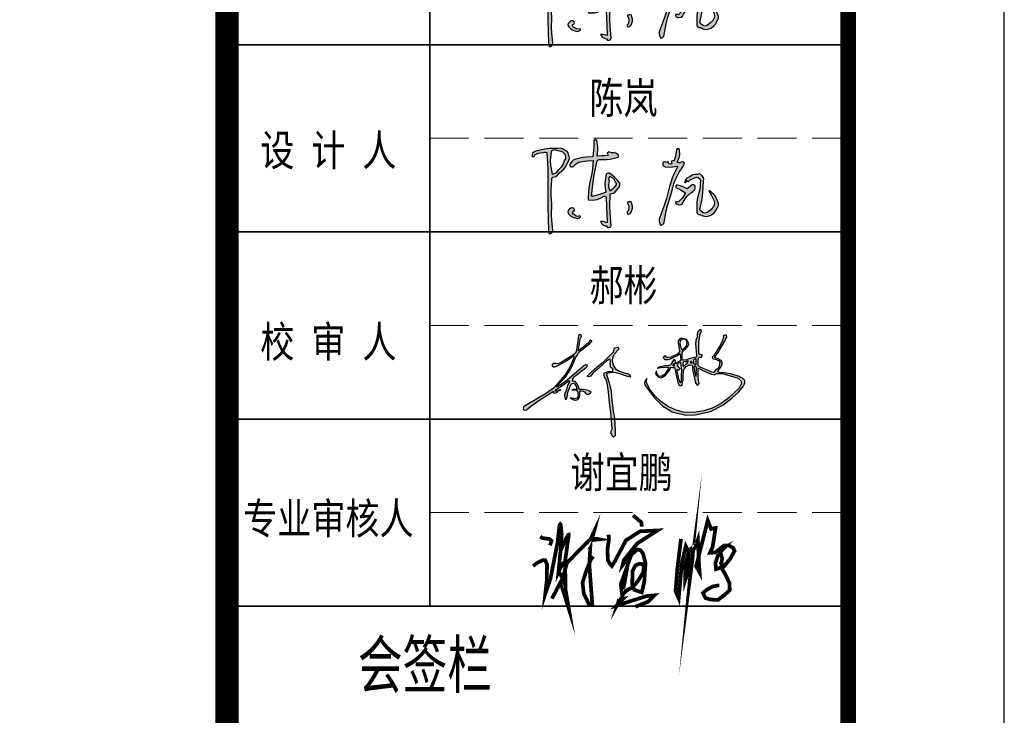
# Model space of a CAD drawing. Extents: x 797781 to 1255204, y 21234 to 1024248.
# Tile 210 of 256: x 1001384 to 1007693, y 178757 to 183218. Entities that reach past the tile are written whole.
import ezdxf
from ezdxf.enums import TextEntityAlignment as Align

# ---------------------------------------------------------------- set-up
doc = ezdxf.new("R2010")
doc.units = 0
doc.header["$LTSCALE"] = 1000
doc.header["$MEASUREMENT"] = 0
doc.linetypes.add('230303生产综合楼-平面图_t8$0$DASH', pattern=[0.35, 0.25, -0.1])
doc.layers.add('230303生产综合楼-平面图_t8$0$PUB_TITLE', color=4, linetype='Continuous')
doc.layers.add('PUB_TEXT', color=7, linetype='Continuous')
doc.layers.add('230303生产综合楼-平面图_t8$0$不打印线', color=5, linetype='230303生产综合楼-平面图_t8$0$DASH', lineweight=0, plot=False)
for name, color, linetype, lineweight in [('230303生产综合楼-平面图_t8$0$图框', 4, 'Continuous', 35), ('A-ANNO-TEXT', 7, 'Continuous', 25), ('图框', 4, 'Continuous', 35)]:
    doc.layers.add(name, color=color, linetype=linetype, lineweight=lineweight)
doc.styles.add('-黑体', font='simhei.ttf', dxfattribs={"width": 0.8})
doc.styles.add('230303生产综合楼-平面图_t8$0$-黑体', font='simhei.ttf', dxfattribs={"width": 0.8})

# ---------------------------------------------------------------- blocks, each defined once
blk = doc.blocks.new('陈岚')
h = blk.add_hatch(color=256)
h.paths.add_polyline_path([(-3.976, 1.115), (-3.926, 1.233), (-3.919, 1.31), (-3.948, 1.435), (-3.991, 1.559), (-4.054, 1.625), (-4.177, 1.671), (-4.289, 1.741), (-4.366, 1.759), (-4.497, 1.747), (-4.936, 1.709), (-5.158, 1.666), (-5.58, 1.539), (-5.645, 1.504), (-5.677, 1.483), (-5.733, 1.435), (-5.745, 1.368), (-5.75, 1.335), (-5.761, 1.268), (-5.692, 1.257), (-5.632, 1.297), (-5.615, 1.365), (-5.457, 1.448), (-5.368, 1.477), (-5.191, 1.504), (-5.132, 1.517), (-5.098, 1.517), (-5.039, 1.504), (-4.944, 0.696), (-4.909, 0.289), (-4.865, -0.524), (-4.806, -1.258), (-4.774, -1.625), (-4.705, -2.358), (-4.696, -2.405), (-4.677, -2.431), (-4.636, -2.455), (-4.56, -2.411), (-4.525, -2.361), (-4.511, -2.274), (-4.592, -1.773), (-4.617, -1.518), (-4.636, -1.01), (-4.7, -0.536), (-4.714, -0.294), (-4.705, 0.185), (-4.718, 0.24), (-4.708, 0.281), (-4.67, 0.324), (-4.522, 0.374), (-4.447, 0.431), (-4.358, 0.56), (-4.165, 0.748), (-4.083, 0.868)])
h.paths.add_polyline_path([(-4.848, 1.127), (-4.837, 1.574), (-4.728, 1.649), (-4.639, 1.664), (-4.511, 1.629), (-4.35, 1.61), (-4.263, 1.571), (-4.143, 1.463), (-4.09, 1.352), (-4.09, 1.267), (-4.143, 1.157), (-4.205, 0.968), (-4.259, 0.874), (-4.393, 0.726), (-4.486, 0.589), (-4.56, 0.528), (-4.712, 0.462), (-4.822, 0.896)], flags=16)
h.paths.add_polyline_path([(-2.535, 1.294), (-2.511, 1.314), (-2.469, 1.324), (-2.114, 1.348), (-1.935, 1.379), (-1.593, 1.477), (-1.541, 1.508), (-1.524, 1.569), (-1.552, 1.622), (-1.671, 1.689), (-1.749, 1.707), (-1.885, 1.699), (-1.966, 1.724), (-2.025, 1.714), (-2.093, 1.664), (-2.081, 1.611), (-2.065, 1.583), (-2.024, 1.546), (-2.246, 1.523), (-2.357, 1.512), (-2.58, 1.49), (-2.557, 1.793), (-2.569, 1.951), (-2.635, 2.248), (-2.684, 2.285), (-2.751, 2.276), (-2.788, 2.227), (-2.769, 1.911), (-2.769, 1.751), (-2.788, 1.435), (-3.119, 1.408), (-3.286, 1.373), (-3.601, 1.268), (-3.728, 1.211), (-3.79, 1.154), (-3.858, 1.032), (-3.885, 0.982), (-3.871, 0.924), (-3.823, 0.893), (-3.741, 0.891), (-3.689, 0.914), (-3.635, 0.976), (-3.571, 1.054), (-3.532, 1.088), (-3.448, 1.143), (-3.175, 1.2), (-3.037, 1.223), (-2.76, 1.254), (-2.766, 0.83), (-2.786, 0.617), (-2.858, 0.199), (-2.884, -0.123), (-2.889, -0.285), (-2.885, -0.607), (-2.879, -0.646), (-2.855, -0.67), (-2.816, -0.677), (-2.557, -0.658), (-2.422, -0.62), (-2.191, -0.503), (-2.139, -0.451), (-2.078, -0.439), (-2.01, -0.468), (-1.956, -0.974), (-1.931, -1.226), (-1.885, -1.732), (-2.008, -1.695), (-2.076, -1.686), (-2.205, -1.691), (-2.138, -1.794), (-2.082, -1.84), (-1.968, -1.885), (-1.916, -1.891), (-1.885, -1.91), (-1.857, -1.955), (-1.777, -1.964), (-1.717, -1.934), (-1.677, -1.864), (-1.764, -1.248), (-1.795, -0.937), (-1.83, -0.315), (-1.664, -0.264), (-1.58, -0.204), (-1.475, -0.065), (-1.402, 0.039), (-1.38, 0.113), (-1.385, 0.24), (-1.554, 0.423), (-1.651, 0.505), (-1.857, 0.643), (-1.932, 0.686), (-1.993, 0.69), (-2.073, 0.657), (-2.11, 0.326), (-2.108, 0.154), (-2.066, -0.177), (-2.041, -0.199), (-2.044, -0.242), (-2.073, -0.26), (-2.292, -0.349), (-2.402, -0.393), (-2.621, -0.482), (-2.66, -0.482), (-2.68, -0.482), (-2.719, -0.482), (-2.692, 0.215), (-2.659, 0.565), (-2.552, 1.254)])
h.paths.add_polyline_path([(-1.941, 0.469), (-1.885, 0.532), (-1.743, 0.469), (-1.674, 0.408), (-1.593, 0.275), (-1.552, 0.205), (-1.548, 0.148), (-1.579, 0.073), (-1.677, -0.035), (-1.735, -0.084), (-1.857, -0.163), (-1.919, 0.023), (-1.932, 0.129), (-1.913, 0.324), (-1.95, 0.399)], flags=16)
h.paths.add_polyline_path([(-3.594, -1.302), (-3.537, -1.275), (-3.514, -1.213), (-3.538, -1.156), (-3.618, -1.115), (-3.694, -1.124), (-3.761, -1.184), (-3.823, -1.259), (-3.83, -1.342), (-3.781, -1.427), (-3.674, -1.52), (-3.606, -1.557), (-3.469, -1.594), (-3.363, -1.615), (-3.29, -1.598), (-3.205, -1.531), (-3.196, -1.51), (-3.21, -1.486), (-3.233, -1.482), (-3.342, -1.511), (-3.418, -1.498), (-3.51, -1.434), (-3.571, -1.418), (-3.606, -1.363)], flags=17)
h.paths.add_polyline_path([(-0.696, -0.847), (-0.753, -0.691), (-0.773, -0.641), (-0.846, -0.625), (-0.885, -0.663), (-0.913, -0.652), (-0.946, -0.674), (-0.947, -0.704), (-0.883, -0.854), (-0.872, -0.947), (-0.899, -1.107), (-0.941, -1.144), (-0.937, -1.214), (-0.892, -1.246), (-0.81, -1.223), (-0.766, -1.185), (-0.732, -1.107), (-0.691, -0.946)])
h.paths.add_polyline_path([(1.706, 1.407), (1.664, 1.458), (1.608, 1.473), (1.546, 1.449), (1.473, 1.41), (1.414, 1.408), (1.338, 1.442), (1.432, 1.67), (1.451, 1.808), (1.421, 2.053), (1.383, 2.097), (1.309, 2.094), (1.275, 2.046), (1.254, 1.828), (1.239, 1.72), (1.199, 1.504), (1.141, 1.498), (1.112, 1.489), (1.06, 1.463), (1.06, 1.422), (1.067, 1.4), (1.088, 1.365), (1.028, 1.325), (0.964, 1.328), (0.907, 1.372), (0.92, 1.398), (0.901, 1.433), (0.872, 1.435), (0.859, 1.4), (0.813, 1.386), (0.782, 1.407), (0.721, 1.417), (0.672, 1.393), (0.643, 1.338), (0.663, 1.255), (0.704, 1.209), (0.782, 1.178), (1.028, 1.18), (1.153, 1.194), (1.393, 1.247), (1.226, 0.851), (1.158, 0.644), (1.053, 0.226), (0.931, -0.374), (0.858, -0.672), (0.685, -1.26), (0.643, -1.41), (0.648, -1.504), (0.706, -1.649), (0.722, -1.669), (0.732, -1.678), (0.754, -1.691), (0.799, -1.65), (0.825, -1.633), (0.879, -1.607), (0.96, -0.968), (1.021, -0.649), (1.178, -0.024), (1.253, 0.381), (1.313, 0.582), (1.47, 0.963), (1.58, 1.131), (1.628, 1.222)])
h.paths.add_polyline_path([(2.216, 0.069), (2.283, 0.157), (2.298, 0.228), (2.301, 0.265), (2.296, 0.337), (2.247, 0.376), (2.205, 0.386), (2.144, 0.372), (2.055, 0.292), (2.01, 0.251), (1.921, 0.171), (1.717, 0.254), (1.61, 0.286), (1.393, 0.33), (1.348, 0.281), (1.362, 0.196), (1.421, 0.164), (1.595, 0.099), (1.679, 0.058), (1.838, -0.038), (1.738, -0.234), (1.675, -0.328), (1.532, -0.496), (1.477, -0.494), (1.449, -0.491), (1.393, -0.482), (1.384, -0.547), (1.426, -0.604), (1.491, -0.614), (1.516, -0.623), (1.528, -0.627), (1.553, -0.635), (1.664, -0.607), (1.725, -0.557), (1.775, -0.454), (1.88, -0.274), (1.944, -0.188), (2.088, -0.038), (2.176, 0.029)])
h.paths.add_polyline_path([(2.602, 0.844), (2.54, 0.912), (2.466, 0.93), (2.38, 0.9), (2.23, 0.897), (2.147, 0.869), (2.026, 0.782), (1.898, 0.701), (1.84, 0.638), (1.769, 0.504), (1.783, 0.474), (1.828, 0.466), (1.852, 0.49), (1.841, 0.524), (1.872, 0.563), (1.907, 0.56), (1.911, 0.538), (1.935, 0.523), (1.956, 0.532), (2.054, 0.636), (2.12, 0.679), (2.255, 0.726), (2.346, 0.761), (2.416, 0.753), (2.498, 0.699), (2.505, 0.668), (2.513, 0.653), (2.533, 0.629), (2.533, 0.457), (2.533, 0.371), (2.533, 0.199), (2.446, -0.233), (2.429, -0.459), (2.449, -0.899), (2.463, -0.973), (2.494, -1.015), (2.56, -1.052), (2.641, -1.054), (2.685, -1.066), (2.755, -1.107), (2.924, -1.123), (3.021, -1.103), (3.172, -1.024), (3.309, -0.916), (3.368, -0.838), (3.436, -0.677), (3.488, -0.548), (3.485, -0.453), (3.422, -0.329), (3.336, -0.129), (3.261, -0.032), (3.088, 0.101), (3.049, 0.128), (3.024, 0.137), (2.977, 0.143), (3.094, -0.046), (3.153, -0.14), (3.269, -0.329), (3.295, -0.464), (3.285, -0.546), (3.227, -0.67), (3.13, -0.78), (3.076, -0.832), (2.963, -0.927), (2.848, -0.963), (2.765, -0.951), (2.665, -0.885), (2.639, -0.858), (2.627, -0.844), (2.602, -0.816), (2.672, -0.252), (2.69, 0.033), (2.692, 0.601), (2.702, 0.705), (2.677, 0.772)])
for p, q in [((-2.751, 2.276), (-2.788, 2.227)), ((-2.788, 2.227), (-2.769, 1.911)), ((-2.684, 2.285), (-2.751, 2.276)), ((-2.635, 2.248), (-2.684, 2.285)), ((-2.569, 1.951), (-2.635, 2.248)), ((-2.557, 1.793), (-2.569, 1.951)), ((1.275, 2.046), (1.254, 1.828)), ((1.309, 2.094), (1.275, 2.046)), ((1.383, 2.097), (1.309, 2.094)), ((1.421, 2.053), (1.383, 2.097)), ((1.451, 1.808), (1.421, 2.053)), ((-5.677, 1.483), (-5.733, 1.435)), ((-5.645, 1.504), (-5.677, 1.483)), ((-5.58, 1.539), (-5.645, 1.504)), ((-5.615, 1.365), (-5.457, 1.448)), ((-5.158, 1.666), (-5.58, 1.539)), ((-5.457, 1.448), (-5.368, 1.477)), ((-5.368, 1.477), (-5.191, 1.504)), ((-5.191, 1.504), (-5.132, 1.517)), ((-4.936, 1.709), (-5.158, 1.666)), ((-5.132, 1.517), (-5.098, 1.517)), ((-5.098, 1.517), (-5.039, 1.504)), ((-5.039, 1.504), (-4.944, 0.696)), ((-4.497, 1.747), (-4.936, 1.709)), ((-4.837, 1.574), (-4.848, 1.127)), ((-4.728, 1.649), (-4.837, 1.574)), ((-4.639, 1.664), (-4.728, 1.649)), ((-4.511, 1.629), (-4.639, 1.664)), ((-4.35, 1.61), (-4.511, 1.629)), ((-4.366, 1.759), (-4.497, 1.747)), ((-4.289, 1.741), (-4.366, 1.759)), ((-4.263, 1.571), (-4.35, 1.61)), ((-4.177, 1.671), (-4.289, 1.741)), ((-4.143, 1.463), (-4.263, 1.571)), ((-4.054, 1.625), (-4.177, 1.671)), ((-4.09, 1.352), (-4.143, 1.463)), ((-3.991, 1.559), (-4.054, 1.625)), ((-3.948, 1.435), (-3.991, 1.559)), ((-2.769, 1.751), (-2.788, 1.435)), ((-2.769, 1.911), (-2.769, 1.751)), ((-2.58, 1.49), (-2.557, 1.793)), ((-2.357, 1.512), (-2.58, 1.49)), ((-2.246, 1.523), (-2.357, 1.512)), ((-2.024, 1.546), (-2.246, 1.523)), ((-2.025, 1.714), (-2.093, 1.664)), ((-2.093, 1.664), (-2.081, 1.611)), ((-2.081, 1.611), (-2.065, 1.583)), ((-2.065, 1.583), (-2.024, 1.546)), ((-1.966, 1.724), (-2.025, 1.714)), ((-1.885, 1.699), (-1.966, 1.724)), ((-1.935, 1.379), (-1.593, 1.477)), ((-1.749, 1.707), (-1.885, 1.699)), ((-1.671, 1.689), (-1.749, 1.707)), ((-1.552, 1.622), (-1.671, 1.689)), ((-1.593, 1.477), (-1.541, 1.508)), ((-1.524, 1.569), (-1.552, 1.622)), ((-1.541, 1.508), (-1.524, 1.569)), ((1.112, 1.489), (1.06, 1.463)), ((1.06, 1.463), (1.06, 1.422)), ((1.141, 1.498), (1.112, 1.489)), ((1.199, 1.504), (1.141, 1.498)), ((1.239, 1.72), (1.199, 1.504)), ((1.254, 1.828), (1.239, 1.72)), ((1.338, 1.442), (1.432, 1.67)), ((1.432, 1.67), (1.451, 1.808)), ((1.546, 1.449), (1.473, 1.41)), ((1.608, 1.473), (1.546, 1.449)), ((1.664, 1.458), (1.608, 1.473)), ((1.706, 1.407), (1.664, 1.458)), ((-5.75, 1.335), (-5.761, 1.268)), ((-5.761, 1.268), (-5.692, 1.257)), ((-5.745, 1.368), (-5.75, 1.335)), ((-5.733, 1.435), (-5.745, 1.368)), ((-5.692, 1.257), (-5.632, 1.297)), ((-5.632, 1.297), (-5.615, 1.365)), ((-4.848, 1.127), (-4.822, 0.896)), ((-4.259, 0.874), (-4.205, 0.968)), ((-4.205, 0.968), (-4.143, 1.157)), ((-4.143, 1.157), (-4.09, 1.267)), ((-4.09, 1.267), (-4.09, 1.352)), ((-4.083, 0.868), (-3.976, 1.115)), ((-3.976, 1.115), (-3.926, 1.233)), ((-3.919, 1.31), (-3.948, 1.435)), ((-3.926, 1.233), (-3.919, 1.31)), ((-3.858, 1.032), (-3.885, 0.982)), ((-3.885, 0.982), (-3.871, 0.924)), ((-3.79, 1.154), (-3.858, 1.032)), ((-3.728, 1.211), (-3.79, 1.154)), ((-3.601, 1.268), (-3.728, 1.211)), ((-3.689, 0.914), (-3.635, 0.976)), ((-3.635, 0.976), (-3.571, 1.054)), ((-3.286, 1.373), (-3.601, 1.268)), ((-3.571, 1.054), (-3.532, 1.088)), ((-3.532, 1.088), (-3.448, 1.143)), ((-3.448, 1.143), (-3.175, 1.2)), ((-3.119, 1.408), (-3.286, 1.373)), ((-3.175, 1.2), (-3.037, 1.223)), ((-2.788, 1.435), (-3.119, 1.408)), ((-3.037, 1.223), (-2.76, 1.254)), ((-2.76, 1.254), (-2.766, 0.83)), ((-2.659, 0.565), (-2.552, 1.254)), ((-2.552, 1.254), (-2.535, 1.294)), ((-2.535, 1.294), (-2.511, 1.314)), ((-2.511, 1.314), (-2.469, 1.324)), ((-2.469, 1.324), (-2.114, 1.348)), ((-2.114, 1.348), (-1.935, 1.379)), ((0.672, 1.393), (0.643, 1.338)), ((0.643, 1.338), (0.663, 1.255)), ((0.663, 1.255), (0.704, 1.209)), ((0.721, 1.417), (0.672, 1.393)), ((0.704, 1.209), (0.782, 1.178)), ((0.782, 1.407), (0.721, 1.417)), ((0.813, 1.386), (0.782, 1.407)), ((0.782, 1.178), (1.028, 1.18)), ((0.859, 1.4), (0.813, 1.386)), ((0.872, 1.435), (0.859, 1.4)), ((0.901, 1.433), (0.872, 1.435)), ((0.92, 1.398), (0.901, 1.433)), ((0.907, 1.372), (0.92, 1.398)), ((0.964, 1.328), (0.907, 1.372)), ((1.028, 1.325), (0.964, 1.328)), ((1.088, 1.365), (1.028, 1.325)), ((1.028, 1.18), (1.153, 1.194)), ((1.06, 1.422), (1.067, 1.4)), ((1.067, 1.4), (1.088, 1.365)), ((1.153, 1.194), (1.393, 1.247)), ((1.393, 1.247), (1.226, 0.851)), ((1.313, 0.582), (1.47, 0.963)), ((1.414, 1.408), (1.338, 1.442)), ((1.473, 1.41), (1.414, 1.408)), ((1.47, 0.963), (1.58, 1.131)), ((1.58, 1.131), (1.628, 1.222)), ((1.628, 1.222), (1.706, 1.407)), ((-4.944, 0.696), (-4.909, 0.289)), ((-4.822, 0.896), (-4.712, 0.462)), ((-4.712, 0.462), (-4.56, 0.528)), ((-4.56, 0.528), (-4.486, 0.589)), ((-4.486, 0.589), (-4.393, 0.726)), ((-4.447, 0.431), (-4.358, 0.56)), ((-4.393, 0.726), (-4.259, 0.874)), ((-4.358, 0.56), (-4.165, 0.748)), ((-4.165, 0.748), (-4.083, 0.868)), ((-3.871, 0.924), (-3.823, 0.893)), ((-3.823, 0.893), (-3.741, 0.891)), ((-3.741, 0.891), (-3.689, 0.914)), ((-2.786, 0.617), (-2.858, 0.199)), ((-2.766, 0.83), (-2.786, 0.617)), ((-2.692, 0.215), (-2.659, 0.565)), ((-2.073, 0.657), (-2.11, 0.326)), ((-1.993, 0.69), (-2.073, 0.657)), ((-1.932, 0.686), (-1.993, 0.69)), ((-1.885, 0.532), (-1.941, 0.469)), ((-1.857, 0.643), (-1.932, 0.686)), ((-1.743, 0.469), (-1.885, 0.532)), ((-1.651, 0.505), (-1.857, 0.643)), ((-1.554, 0.423), (-1.651, 0.505)), ((1.158, 0.644), (1.053, 0.226)), ((1.226, 0.851), (1.158, 0.644)), ((1.253, 0.381), (1.313, 0.582)), ((1.84, 0.638), (1.769, 0.504)), ((1.769, 0.504), (1.783, 0.474)), ((1.828, 0.466), (1.852, 0.49)), ((1.898, 0.701), (1.84, 0.638)), ((1.841, 0.524), (1.872, 0.563)), ((1.852, 0.49), (1.841, 0.524)), ((1.872, 0.563), (1.907, 0.56)), ((2.026, 0.782), (1.898, 0.701)), ((1.907, 0.56), (1.911, 0.538)), ((1.911, 0.538), (1.935, 0.523)), ((1.935, 0.523), (1.956, 0.532)), ((1.956, 0.532), (2.054, 0.636)), ((2.147, 0.869), (2.026, 0.782)), ((2.054, 0.636), (2.12, 0.679)), ((2.12, 0.679), (2.255, 0.726)), ((2.23, 0.897), (2.147, 0.869)), ((2.38, 0.9), (2.23, 0.897)), ((2.255, 0.726), (2.346, 0.761)), ((2.346, 0.761), (2.416, 0.753)), ((2.466, 0.93), (2.38, 0.9)), ((2.416, 0.753), (2.498, 0.699)), ((2.54, 0.912), (2.466, 0.93)), ((2.498, 0.699), (2.505, 0.668)), ((2.505, 0.668), (2.513, 0.653)), ((2.513, 0.653), (2.533, 0.629)), ((2.533, 0.629), (2.533, 0.457)), ((2.602, 0.844), (2.54, 0.912)), ((2.677, 0.772), (2.602, 0.844)), ((2.702, 0.705), (2.677, 0.772)), ((2.69, 0.033), (2.692, 0.601)), ((2.692, 0.601), (2.702, 0.705)), ((-4.909, 0.289), (-4.865, -0.524)), ((-4.718, 0.24), (-4.708, 0.281)), ((-4.705, 0.185), (-4.718, 0.24)), ((-4.714, -0.294), (-4.705, 0.185)), ((-4.708, 0.281), (-4.67, 0.324)), ((-4.67, 0.324), (-4.522, 0.374)), ((-4.522, 0.374), (-4.447, 0.431)), ((-2.858, 0.199), (-2.884, -0.123)), ((-2.719, -0.482), (-2.692, 0.215)), ((-2.11, 0.326), (-2.108, 0.154)), ((-2.108, 0.154), (-2.066, -0.177)), ((-1.941, 0.469), (-1.95, 0.399)), ((-1.95, 0.399), (-1.913, 0.324)), ((-1.913, 0.324), (-1.932, 0.129)), ((-1.932, 0.129), (-1.919, 0.023)), ((-1.919, 0.023), (-1.857, -0.163)), ((-1.674, 0.408), (-1.743, 0.469)), ((-1.677, -0.035), (-1.579, 0.073)), ((-1.593, 0.275), (-1.674, 0.408)), ((-1.552, 0.205), (-1.593, 0.275)), ((-1.579, 0.073), (-1.548, 0.148)), ((-1.385, 0.24), (-1.554, 0.423)), ((-1.548, 0.148), (-1.552, 0.205)), ((-1.475, -0.065), (-1.402, 0.039)), ((-1.402, 0.039), (-1.38, 0.113)), ((-1.38, 0.113), (-1.385, 0.24)), ((1.053, 0.226), (0.931, -0.374)), ((1.178, -0.024), (1.253, 0.381)), ((1.393, 0.33), (1.348, 0.281)), ((1.348, 0.281), (1.362, 0.196)), ((1.362, 0.196), (1.421, 0.164)), ((1.61, 0.286), (1.393, 0.33)), ((1.421, 0.164), (1.595, 0.099)), ((1.595, 0.099), (1.679, 0.058)), ((1.717, 0.254), (1.61, 0.286)), ((1.679, 0.058), (1.838, -0.038)), ((1.921, 0.171), (1.717, 0.254)), ((1.783, 0.474), (1.828, 0.466)), ((2.01, 0.251), (1.921, 0.171)), ((2.055, 0.292), (2.01, 0.251)), ((2.144, 0.372), (2.055, 0.292)), ((2.088, -0.038), (2.176, 0.029)), ((2.205, 0.386), (2.144, 0.372)), ((2.176, 0.029), (2.216, 0.069)), ((2.247, 0.376), (2.205, 0.386)), ((2.216, 0.069), (2.283, 0.157)), ((2.296, 0.337), (2.247, 0.376)), ((2.283, 0.157), (2.298, 0.228)), ((2.301, 0.265), (2.296, 0.337)), ((2.298, 0.228), (2.301, 0.265)), ((2.533, 0.199), (2.446, -0.233)), ((2.533, 0.457), (2.533, 0.371)), ((2.533, 0.371), (2.533, 0.199)), ((2.672, -0.252), (2.69, 0.033)), ((3.024, 0.137), (2.977, 0.143)), ((2.977, 0.143), (3.094, -0.046)), ((3.049, 0.128), (3.024, 0.137)), ((3.088, 0.101), (3.049, 0.128)), ((3.261, -0.032), (3.088, 0.101)), ((-4.7, -0.536), (-4.714, -0.294)), ((-2.884, -0.123), (-2.889, -0.285)), ((-2.889, -0.285), (-2.885, -0.607)), ((-2.402, -0.393), (-2.621, -0.482)), ((-2.292, -0.349), (-2.402, -0.393)), ((-2.073, -0.26), (-2.292, -0.349)), ((-2.191, -0.503), (-2.139, -0.451)), ((-2.139, -0.451), (-2.078, -0.439)), ((-2.078, -0.439), (-2.01, -0.468)), ((-2.044, -0.242), (-2.073, -0.26)), ((-2.066, -0.177), (-2.041, -0.199)), ((-2.041, -0.199), (-2.044, -0.242)), ((-2.01, -0.468), (-1.956, -0.974)), ((-1.857, -0.163), (-1.735, -0.084)), ((-1.83, -0.315), (-1.664, -0.264)), ((-1.795, -0.937), (-1.83, -0.315)), ((-1.735, -0.084), (-1.677, -0.035)), ((-1.664, -0.264), (-1.58, -0.204)), ((-1.58, -0.204), (-1.475, -0.065)), ((0.931, -0.374), (0.858, -0.672)), ((1.021, -0.649), (1.178, -0.024)), ((1.675, -0.328), (1.532, -0.496)), ((1.738, -0.234), (1.675, -0.328)), ((1.725, -0.557), (1.775, -0.454)), ((1.838, -0.038), (1.738, -0.234)), ((1.775, -0.454), (1.88, -0.274)), ((1.88, -0.274), (1.944, -0.188)), ((1.944, -0.188), (2.088, -0.038)), ((2.446, -0.233), (2.429, -0.459)), ((2.429, -0.459), (2.449, -0.899)), ((2.602, -0.816), (2.672, -0.252)), ((3.094, -0.046), (3.153, -0.14)), ((3.153, -0.14), (3.269, -0.329)), ((3.336, -0.129), (3.261, -0.032)), ((3.269, -0.329), (3.295, -0.464)), ((3.295, -0.464), (3.285, -0.546)), ((3.422, -0.329), (3.336, -0.129)), ((3.485, -0.453), (3.422, -0.329)), ((3.488, -0.548), (3.485, -0.453)), ((-4.865, -0.524), (-4.806, -1.258)), ((-4.636, -1.01), (-4.7, -0.536)), ((-2.885, -0.607), (-2.879, -0.646)), ((-2.879, -0.646), (-2.855, -0.67)), ((-2.855, -0.67), (-2.816, -0.677)), ((-2.816, -0.677), (-2.557, -0.658)), ((-2.68, -0.482), (-2.719, -0.482)), ((-2.66, -0.482), (-2.68, -0.482)), ((-2.621, -0.482), (-2.66, -0.482)), ((-2.557, -0.658), (-2.422, -0.62)), ((-2.422, -0.62), (-2.191, -0.503)), ((-1.764, -1.248), (-1.795, -0.937)), ((-0.946, -0.674), (-0.947, -0.704)), ((-0.947, -0.704), (-0.883, -0.854)), ((-0.913, -0.652), (-0.946, -0.674)), ((-0.885, -0.663), (-0.913, -0.652)), ((-0.872, -0.947), (-0.899, -1.107)), ((-0.846, -0.625), (-0.885, -0.663)), ((-0.883, -0.854), (-0.872, -0.947)), ((-0.773, -0.641), (-0.846, -0.625)), ((-0.753, -0.691), (-0.773, -0.641)), ((-0.696, -0.847), (-0.753, -0.691)), ((-0.732, -1.107), (-0.691, -0.946)), ((-0.691, -0.946), (-0.696, -0.847)), ((0.858, -0.672), (0.685, -1.26)), ((0.96, -0.968), (1.021, -0.649)), ((1.393, -0.482), (1.384, -0.547)), ((1.384, -0.547), (1.426, -0.604)), ((1.449, -0.491), (1.393, -0.482)), ((1.426, -0.604), (1.491, -0.614)), ((1.477, -0.494), (1.449, -0.491)), ((1.532, -0.496), (1.477, -0.494)), ((1.491, -0.614), (1.516, -0.623)), ((1.516, -0.623), (1.528, -0.627)), ((1.528, -0.627), (1.553, -0.635)), ((1.553, -0.635), (1.664, -0.607)), ((1.664, -0.607), (1.725, -0.557)), ((2.449, -0.899), (2.463, -0.973)), ((2.627, -0.844), (2.602, -0.816)), ((2.639, -0.858), (2.627, -0.844)), ((2.665, -0.885), (2.639, -0.858)), ((2.765, -0.951), (2.665, -0.885)), ((2.848, -0.963), (2.765, -0.951)), ((2.963, -0.927), (2.848, -0.963)), ((3.076, -0.832), (2.963, -0.927)), ((3.13, -0.78), (3.076, -0.832)), ((3.227, -0.67), (3.13, -0.78)), ((3.172, -1.024), (3.309, -0.916)), ((3.285, -0.546), (3.227, -0.67)), ((3.309, -0.916), (3.368, -0.838)), ((3.368, -0.838), (3.436, -0.677)), ((3.436, -0.677), (3.488, -0.548)), ((-4.806, -1.258), (-4.774, -1.625)), ((-4.617, -1.518), (-4.636, -1.01)), ((-3.823, -1.259), (-3.83, -1.342)), ((-3.83, -1.342), (-3.781, -1.427)), ((-3.761, -1.184), (-3.823, -1.259)), ((-3.781, -1.427), (-3.674, -1.52)), ((-3.694, -1.124), (-3.761, -1.184)), ((-3.618, -1.115), (-3.694, -1.124)), ((-3.538, -1.156), (-3.618, -1.115)), ((-3.606, -1.363), (-3.594, -1.302)), ((-3.571, -1.418), (-3.606, -1.363)), ((-3.594, -1.302), (-3.537, -1.275)), ((-3.51, -1.434), (-3.571, -1.418)), ((-3.514, -1.213), (-3.538, -1.156)), ((-3.537, -1.275), (-3.514, -1.213)), ((-3.418, -1.498), (-3.51, -1.434)), ((-1.956, -0.974), (-1.931, -1.226)), ((-1.931, -1.226), (-1.885, -1.732)), ((-1.677, -1.864), (-1.764, -1.248)), ((-0.899, -1.107), (-0.941, -1.144)), ((-0.941, -1.144), (-0.937, -1.214)), ((-0.937, -1.214), (-0.892, -1.246)), ((-0.892, -1.246), (-0.81, -1.223)), ((-0.81, -1.223), (-0.766, -1.185)), ((-0.766, -1.185), (-0.732, -1.107)), ((0.685, -1.26), (0.643, -1.41)), ((0.643, -1.41), (0.648, -1.504)), ((0.879, -1.607), (0.96, -0.968)), ((2.463, -0.973), (2.494, -1.015)), ((2.494, -1.015), (2.56, -1.052)), ((2.56, -1.052), (2.641, -1.054)), ((2.641, -1.054), (2.685, -1.066)), ((2.685, -1.066), (2.755, -1.107)), ((2.755, -1.107), (2.924, -1.123)), ((2.924, -1.123), (3.021, -1.103)), ((3.021, -1.103), (3.172, -1.024)), ((-4.774, -1.625), (-4.705, -2.358)), ((-4.592, -1.773), (-4.617, -1.518)), ((-4.511, -2.274), (-4.592, -1.773)), ((-3.674, -1.52), (-3.606, -1.557)), ((-3.606, -1.557), (-3.469, -1.594)), ((-3.469, -1.594), (-3.363, -1.615)), ((-3.342, -1.511), (-3.418, -1.498)), ((-3.363, -1.615), (-3.29, -1.598)), ((-3.233, -1.482), (-3.342, -1.511)), ((-3.29, -1.598), (-3.205, -1.531)), ((-3.21, -1.486), (-3.233, -1.482)), ((-3.196, -1.51), (-3.21, -1.486)), ((-3.205, -1.531), (-3.196, -1.51)), ((-2.076, -1.686), (-2.205, -1.691)), ((-2.205, -1.691), (-2.138, -1.794)), ((-2.138, -1.794), (-2.082, -1.84)), ((-2.082, -1.84), (-1.968, -1.885)), ((-2.008, -1.695), (-2.076, -1.686)), ((-1.885, -1.732), (-2.008, -1.695)), ((-1.968, -1.885), (-1.916, -1.891)), ((-1.916, -1.891), (-1.885, -1.91)), ((-1.885, -1.91), (-1.857, -1.955)), ((-1.717, -1.934), (-1.677, -1.864)), ((0.648, -1.504), (0.706, -1.649)), ((0.706, -1.649), (0.722, -1.669)), ((0.722, -1.669), (0.732, -1.678)), ((0.732, -1.678), (0.754, -1.691)), ((0.754, -1.691), (0.799, -1.65)), ((0.799, -1.65), (0.825, -1.633)), ((0.825, -1.633), (0.879, -1.607)), ((-4.705, -2.358), (-4.696, -2.405)), ((-4.56, -2.411), (-4.525, -2.361)), ((-4.525, -2.361), (-4.511, -2.274)), ((-1.857, -1.955), (-1.777, -1.964)), ((-1.777, -1.964), (-1.717, -1.934)), ((-4.696, -2.405), (-4.677, -2.431)), ((-4.677, -2.431), (-4.636, -2.455)), ((-4.636, -2.455), (-4.56, -2.411))]:
    blk.add_line(p, q)
blk = doc.blocks.new('谢宜鹏')
at = {"const_width": 80}
for points in [[(14907296, 155511), (14907219, 154878), (14907180, 154399), (14907247, 154241), (14907315, 154993), (14907399, 155356), (14907456, 155244), (14907440, 154794), (14907386, 154627), (14907386, 154942), (14907473, 155276), (14907563, 155337), (14907537, 155048), (14907498, 154752), (14907547, 155270), (14907601, 155331), (14907656, 155491), (14907682, 154964), (14907694, 154794), (14907620, 154926), (14907868, 155906), (14907939, 155723), (14908010, 155742), (14908035, 155745), (14907971, 155337), (14907913, 155215), (14908029, 155221), (14908215, 155369), (14908318, 155372), (14908412, 155318), (14908440, 155254), (14908350, 155090), (14908209, 154916), (14908045, 154865), (14908032, 154990), (14908106, 155221), (14908161, 155289), (14908225, 155324), (14908135, 155225), (14908177, 155096), (14908164, 155025), (14908151, 154990), (14908193, 154951), (14908145, 154910), (14908238, 154762), (14908331, 154569), (14908338, 154415), (14908225, 154312), (14908083, 154206), (14907926, 154216), (14907817, 154248), (14907765, 154354), (14907849, 154425), (14907974, 154495), (14908080, 154514), (14908116, 154514)], [(14905365, 155474), (14905424, 155609), (14905438, 155664), (14905360, 155498)], [(14904137, 154933), (14904238, 155006), (14904348, 155059), (14904396, 155055), (14904435, 154964), (14904430, 154629), (14904399, 154342), (14904509, 154665), (14904659, 155431), (14904701, 155805), (14904717, 155826), (14904727, 155815), (14904748, 155607), (14904721, 155237), (14904679, 154802), (14904763, 154977), (14904819, 155022), (14904900, 155609), (14904888, 155641)], [(14906275, 156016), (14906450, 155862), (14906459, 155774)], [(14904897, 155604), (14904838, 155516), (14904717, 155242)], [(14905749, 155603), (14905758, 155508), (14905724, 155270), (14905737, 155053), (14905787, 154966), (14905820, 154932), (14905883, 155032), (14906121, 155483), (14906425, 155674), (14906792, 155691), (14906359, 155412), (14906075, 155057), (14906050, 154953), (14906175, 155116), (14906363, 155287), (14906429, 155270), (14906484, 155203), (14906538, 154995), (14906513, 154603), (14906459, 154369), (14906296, 154423), (14906254, 154544), (14906263, 154828), (14906321, 154945), (14906404, 154978), (14906455, 154978), (14906505, 154941), (14906488, 154795), (14906375, 154607), (14906258, 154474), (14906162, 154428), (14906071, 154348), (14905945, 154123), (14905976, 154222)], [(14904289, 155560), (14904341, 155528), (14904482, 155509), (14904530, 155470), (14904497, 155372)], [(14904539, 154235), (14904768, 154671), (14904862, 155002), (14905359, 155506), (14905485, 155516), (14905548, 155503), (14905367, 155482), (14905338, 154965), (14905401, 154119), (14905325, 154124), (14905220, 154340), (14905193, 154579), (14905272, 154826), (14905372, 155075), (14905422, 155136)], [(14904820, 155024), (14904831, 154424), (14904899, 154020), (14904759, 154466), (14904763, 154680), (14904682, 154810)], [(14906187, 155122), (14906138, 154843), (14906041, 154298), (14906009, 154537), (14906231, 155161)], [(14907398, 154892), (14907392, 154869), (14907391, 154848), (14907396, 154828), (14907409, 154829), (14907415, 154846), (14907414, 154875), (14907409, 154894), (14907398, 154892)], [(14905974, 154219), (14906060, 154233), (14905919, 154087), (14906561, 154289), (14906729, 154305), (14906592, 154169), (14906324, 154062)]]:
    blk.add_lwpolyline(points, dxfattribs=at)
blk = doc.blocks.new('A$C64787331')
h = blk.add_hatch(color=256)
h.paths.add_polyline_path([(93811, 17582), (94014, 16088), (93932, 14255), (93979, 12419), (94140, 11339), (95021, 10737), (96130, 9786), (95965, 8008), (94434, 7677), (92116, 7471), (90006, 6892), (88847, 6520), (88711, 4702), (89182, 2774), (90170, 1505), (91205, -1928), (92101, -7479), (92594, -12295), (93334, -18446), (94233, -26761), (95270, -36552), (95566, -40586), (94778, -42209), (94778, -44127), (95615, -46242), (96551, -47128), (97849, -46178), (97849, -41666), (97347, -31438), (96343, -25121), (95139, -16497), (94624, -8814), (92993, -1893), (91173, 3358), (90793, 5224), (91337, 5993), (94869, 6807), (98266, 6626), (102659, 5314), (106553, 3957), (110312, 2916), (110856, 3686), (110357, 4771), (108772, 5586), (105874, 6536), (101572, 7893), (98356, 9839), (96364, 12825), (95458, 16444), (95775, 19340), (97461, 22325), (100969, 26383), (100507, 27859), (97553, 27306), (96538, 24170), (93030, 20296), (87860, 15501), (82909, 11486), (77946, 6932), (75003, 3934), (74872, 3373), (75792, 3069), (76997, 3495), (78254, 4852), (79636, 6437), (81734, 8328), (84088, 10220), (88131, 13952), (90690, 16202), (92839, 17684)])
h.paths.add_polyline_path([(139353, 20366), (138145, 19509), (138262, 18614), (139548, 17757), (142120, 17757), (144185, 18263), (146991, 19548), (149875, 21105), (151940, 22546), (152291, 22001), (152807, 17340), (151993, 16277), (149782, 15173), (148677, 14007), (148247, 15111), (148370, 16461), (147387, 17504), (146405, 16706), (144624, 13884), (144256, 12780), (142352, 12596), (139333, 12285), (137133, 11924), (135205, 11502), (133871, 10859), (133609, 10509), (135687, 10870), (139061, 11171), (142854, 11171), (142594, 10073), (141535, 8675), (140023, 6333), (138283, 4671), (136152, 3270), (134426, 3726), (133216, 5086), (132800, 6257), (132456, 8029), (132195, 7693), (131779, 6446), (132270, 4746), (132800, 4179), (134237, 2744), (136241, 2291), (138094, 3197), (140212, 4897), (142329, 7202), (144220, 9960), (144561, 11206), (145764, 10989), (147425, 10894), (148185, 8713), (148612, 5583), (149100, 3340), (149875, -172), (150650, -2256), (151113, -3486), (151903, -4157), (152692, -4274), (153598, -3924), (154007, -3048), (154608, 274), (154818, 3467), (154975, 7497), (155085, 9011), (155719, 9893), (157112, 11749), (159847, 13196), (162222, 12781), (162583, 10924), (162738, 7728), (163604, 4151), (164587, 742), (165165, -1857), (166264, -3475), (167073, -3706), (168056, -2493), (167883, -1280), (167362, 1667), (167247, 5364), (167173, 9560), (167533, 10339), (168554, 9829), (171662, 8294), (174661, 6708), (178321, 5245), (180598, 4920), (182713, 5814), (187608, 5836), (194066, 3928), (200587, 1986), (202989, -186), (203561, -2357), (201273, -6700), (192922, -14356), (187203, -18470), (179882, -22698), (172104, -25327), (163982, -26584), (155060, -26355), (148196, -24527), (141676, -21441), (135957, -17099), (131152, -12642), (127263, -7614), (124632, -2928), (123831, -726), (124234, 1488), (124112, 1461), (123046, -53), (122485, -1959), (122886, -3399), (125220, -7075), (130851, -14449), (137887, -21334), (145641, -26068), (156948, -28778), (164894, -28677), (177465, -25864), (187724, -20438), (195311, -14720), (201230, -9437), (204781, -5022), (206123, -2183), (206202, 103), (204263, 1954), (200856, 3617), (193910, 5782), (188983, 6544), (184940, 6855), (183715, 7229), (183885, 8113), (185179, 9916), (186348, 11707), (187210, 13859), (187162, 15485), (186348, 16872), (184050, 18259), (181227, 19099), (181512, 20125), (183829, 23592), (185452, 26114), (187868, 30150), (189506, 32948), (190452, 35155), (191056, 36408), (190963, 37986), (189430, 38032), (188222, 37522), (188501, 35990), (187618, 33437), (185620, 29260), (182275, 23922), (180092, 20395), (178930, 19745), (179302, 18724), (179673, 18074), (181532, 18028), (184513, 16923), (185387, 15408), (184804, 12087), (183871, 10223), (181830, 8824), (180547, 7426), (180488, 6610), (178097, 7426), (173257, 9174), (168358, 11621), (167191, 12728), (167133, 14301), (167383, 18299), (168474, 19545), (169932, 19662), (170632, 20710), (170632, 21410), (169740, 21544), (167874, 21824), (167812, 23378), (167738, 28349), (167738, 32482), (168427, 35122), (168772, 38221), (170036, 41263), (169634, 42526), (168370, 42354), (166991, 40861), (166416, 38853), (166301, 36270), (165325, 33687), (165037, 30645), (165325, 27775), (165609, 24448), (165835, 21250), (165790, 19944), (164084, 19272), (160632, 18367), (157463, 17349), (154143, 16864), (154010, 18650), (153782, 21767), (153782, 23390), (155129, 25014), (156992, 26756), (158750, 28409), (159377, 30711), (158658, 32684), (157580, 34268), (155678, 35028), (153966, 35281), (152317, 35091), (150678, 33125), (150478, 31227), (151049, 28376), (151623, 25276), (151589, 24228), (150118, 22390), (147546, 21027), (144404, 19691), (141032, 19074), (139690, 20477), (139550, 20437)])
h.paths.add_polyline_path([(147420, 14154), (147834, 12232), (146106, 12486), (145995, 13597)], flags=16)
h.paths.add_polyline_path([(151438, 14917), (152780, 14917), (152994, 13455), (153386, 10497), (153529, 8393), (153386, 4651), (153458, 1514), (153153, -1301), (152072, -1570), (151621, -409), (151121, 863), (150621, 2452), (150257, 4042), (149620, 6722), (149158, 8567), (149529, 9584), (150120, 9085), (150893, 8539), (151348, 8948), (151939, 9993), (151348, 10811), (149589, 12106), (150243, 13849)], flags=16)
h.paths.add_polyline_path([(155931, 15545), (156939, 15769), (158795, 16696), (158871, 15601), (158171, 14538), (157079, 13782), (155987, 12747), (154707, 11394), (154503, 13027), (154342, 15074), (154951, 15377)], flags=16)
h.paths.add_polyline_path([(153064, 26685), (152656, 27838), (152271, 29327), (151938, 32086), (152632, 33435), (154433, 34727), (156472, 34736), (157441, 33387), (158090, 31441), (157922, 29688), (156936, 28270), (154844, 26589), (153564, 25655)], flags=16)
h.paths.add_polyline_path([(161943, 16280), (161943, 15539), (162163, 15257), (162194, 14630), (161661, 14787), (160402, 15005)], flags=16)
h.paths.add_polyline_path([(165633, 18564), (165730, 17202), (165589, 15411), (165447, 13237), (163479, 14145), (163375, 15656), (163208, 17387)], flags=16)
h.paths.add_polyline_path([(163623, 11127), (164243, 12203), (165387, 11821), (165740, 10709), (165765, 8913), (165854, 6180), (165633, 4153), (165633, 3536), (165324, 3624), (164839, 4858), (164398, 6577), (164089, 8561), (163927, 9639)], flags=16)
h.paths.add_polyline_path([(69467, 10248), (64127, 5532), (57832, 482), (53016, -3138), (49631, -5139), (48725, -5330), (49774, -4091), (53302, -375), (56259, 2626), (59505, 7636), (62063, 12117), (63614, 15384), (65161, 19546), (66451, 21276), (67078, 22934), (69122, 24889), (73055, 27801), (76433, 30667), (78469, 32563), (78376, 33353), (77534, 33782), (76914, 33846), (76723, 33265), (75435, 31300), (70241, 26995), (67726, 25066), (67277, 24707), (67412, 26322), (68067, 29705), (68419, 33173), (68922, 35435), (69928, 37244), (69635, 38130), (68241, 38348), (67457, 37913), (67013, 35084), (66247, 29291), (65481, 24373), (64862, 23052), (63138, 21636), (59690, 19416), (55322, 16660), (52832, 15091), (50112, 14134), (48541, 14211), (46489, 14319), (46206, 14324), (45469, 13398), (45545, 12350), (46620, 11608), (47747, 11532), (49180, 12043), (51254, 13117), (56288, 15856), (60124, 18533), (62406, 20042), (63595, 20812), (63627, 20299), (63080, 18180), (60187, 11242), (55993, 4506), (49333, -3298), (46454, -6255), (40594, -10465), (33219, -14871), (24399, -20143), (21579, -21949), (21073, -23755), (22013, -24549), (24037, -24477), (27435, -21515), (34304, -16676), (44353, -10248), (46378, -8948), (46378, -10103), (47333, -10419), (48468, -10100), (49567, -9533), (50596, -8612), (52759, -7761), (52121, -7584), (50277, -8222), (47953, -9174), (47900, -8435), (48716, -7372), (50844, -6025), (57737, -1162), (59643, 198), (59643, -1524), (58191, -4063), (57465, -7509), (56285, -10138), (55832, -12133), (56013, -14127), (56338, -15566), (56828, -15744), (57852, -13698), (58164, -11430), (58876, -8939), (59544, -6893), (60345, -4669), (61369, -2712), (63462, -2090), (64308, -2935), (65554, -4758), (66150, -7338), (65065, -7293), (62883, -7338), (61725, -7827), (63284, -7827), (66190, -8080), (66801, -9606), (66845, -11341), (67023, -12408), (66756, -13876), (65866, -14721), (63951, -15122), (62482, -14766), (60517, -14687), (61503, -15344), (63195, -15967), (65065, -16456), (66756, -15744), (68315, -14054), (68582, -11964), (68493, -10140), (68359, -8670), (69845, -8640), (72217, -8868), (73199, -10615), (74149, -11285), (75232, -11399), (76383, -10988), (77507, -10276), (77919, -9674), (77178, -9181), (75506, -8304), (72819, -7702), (70763, -7537), (68134, -7438), (67678, -5968), (67093, -4249), (66267, -2736), (64994, -1120), (63376, -535), (62309, -398), (62762, 1118), (63626, 3060), (65224, 4398), (69538, 7868), (72539, 10183), (74283, 11486), (74903, 13011), (73425, 13201), (72710, 12630), (71518, 12439)])
for points in [[(139353, 20366), (138145, 19509), (138262, 18614), (139548, 17757), (142120, 17757), (144185, 18263), (146991, 19548), (149875, 21105), (151940, 22546), (152291, 22001), (152807, 17340), (151993, 16277), (149782, 15173), (148677, 14007), (148247, 15111), (148370, 16461), (147387, 17504), (146405, 16706), (144624, 13884), (144256, 12780), (142352, 12596), (139333, 12285), (137133, 11924), (135205, 11502), (133458, 10660), (133247, 10028), (133609, 10509), (135687, 10870), (139061, 11171), (142435, 11171), (142781, 10862), (142594, 10073), (141535, 8675), (140023, 6333), (138283, 4671), (136846, 3726), (135712, 3386), (134426, 3726), (133216, 5086), (132800, 6257), (132573, 7428), (132460, 8033), (132195, 7693), (131779, 6446), (132270, 4746), (132800, 4179), (134237, 2744), (136241, 2291), (138094, 3197), (140212, 4897), (142329, 7202), (144220, 9960), (144561, 11206), (145764, 10989), (147425, 10894), (148185, 8713), (148612, 5583), (149100, 3340), (149875, -172), (150650, -2256), (151113, -3486), (151903, -4157), (152692, -4274), (153598, -3924), (154007, -3048), (154608, 274), (154818, 3467), (154975, 7497), (155085, 9011), (155719, 9893), (157112, 11749), (158867, 12678), (160157, 13142), (162222, 12781), (162583, 10924), (162738, 7728), (163604, 4151), (164587, 742), (165165, -1857), (166264, -3475), (167073, -3706), (168056, -2493), (167883, -1280), (167362, 1667), (167247, 5364), (167192, 8469), (167363, 9971), (167533, 10339), (168554, 9829), (171662, 8294), (174661, 6708), (178321, 5245), (180598, 4920), (182713, 5814), (187608, 5836), (194066, 3928), (200587, 1986), (202989, -186), (203561, -2357), (201273, -6700), (192922, -14356), (187203, -18470), (179882, -22698), (172104, -25327), (163982, -26584), (155060, -26355), (148196, -24527), (141676, -21441), (135957, -17099), (131152, -12642), (127263, -7614), (124632, -2928), (123831, -726), (124056, 508), (124617, 1573), (124112, 1461), (123046, -53), (122485, -1959), (122886, -3399), (125220, -7075), (130851, -14449), (137887, -21334), (145641, -26068), (156948, -28778), (164894, -28677), (177465, -25864), (187724, -20438), (195311, -14720), (201230, -9437), (204781, -5022), (206123, -2183), (206202, 103), (204263, 1954), (200856, 3617), (193910, 5782), (188983, 6544), (184940, 6855), (183715, 7229), (183885, 8113), (185179, 9916), (186348, 11707), (187210, 13859), (187162, 15485), (186348, 16872), (184050, 18259), (181800, 18929), (181273, 19264), (181512, 20125), (183829, 23592), (185452, 26114), (187868, 30150), (189506, 32948), (190452, 35155), (191056, 36408), (190963, 37986), (189430, 38032), (188222, 37522), (188501, 35990), (187618, 33437), (185620, 29260), (182275, 23922), (180092, 20395), (178930, 19745), (179302, 18724), (179673, 18074), (181532, 18028), (184513, 16923), (185387, 15408), (184804, 12087), (183871, 10223), (181830, 8824), (180547, 7426), (180488, 6610), (178097, 7426), (173257, 9174), (168358, 11621), (167191, 12728), (167133, 14301), (167308, 17098), (167658, 18613), (168474, 19545), (169932, 19662), (170632, 20710), (170632, 21410), (169740, 21544), (168596, 21716), (167852, 22373), (167812, 23378), (167738, 28349), (167738, 32482), (168427, 35122), (168772, 38221), (170036, 41263), (169634, 42526), (168370, 42354), (166991, 40861), (166416, 38853), (166301, 36270), (165325, 33687), (165037, 30645), (165325, 27775), (165609, 24448), (165835, 21250), (165790, 19944), (164084, 19272), (160632, 18367), (157463, 17349), (155142, 17010), (154124, 17123), (154010, 18650), (153782, 21767), (153782, 23390), (155129, 25014), (156992, 26756), (158750, 28409), (159377, 30711), (158658, 32684), (157580, 34268), (155678, 35028), (153966, 35281), (152317, 35091), (150678, 33125), (150478, 31227), (151049, 28376), (151403, 26465), (151620, 25191), (151589, 24228), (150843, 23295), (149599, 22115), (147546, 21027), (144404, 19691), (142195, 19287), (140866, 19247), (140408, 19726), (140626, 20335), (140103, 20596), (139550, 20437)], [(46206, 14324), (45469, 13398), (45545, 12350), (46620, 11608), (47747, 11532), (49180, 12043), (51254, 13117), (56288, 15856), (60124, 18533), (62406, 20042), (63595, 20812), (63627, 20299), (63080, 18180), (60187, 11242), (55993, 4506), (49333, -3298), (46454, -6255), (40594, -10465), (33219, -14871), (24399, -20143), (21579, -21949), (21073, -23755), (22013, -24549), (24037, -24477), (27435, -21515), (34304, -16676), (44353, -10248), (46378, -8948), (46378, -10103), (47333, -10419), (48468, -10100), (49567, -9533), (50596, -8612), (52759, -7761), (52121, -7584), (50277, -8222), (48893, -8789), (47936, -8931), (47900, -8435), (48716, -7372), (50844, -6025), (57737, -1162), (59643, 198), (59643, -1524), (58191, -4063), (57465, -7509), (56285, -10138), (55832, -12133), (56013, -14127), (56338, -15566), (56828, -15744), (57852, -13698), (58164, -11430), (58876, -8939), (59544, -6893), (60345, -4669), (61369, -2712), (63462, -2090), (64308, -2935), (65554, -4758), (65955, -6493), (66133, -7338), (65065, -7293), (62883, -7338), (61725, -7827), (63284, -7827), (65332, -8005), (66356, -8494), (66801, -9606), (66845, -11341), (67023, -12408), (66756, -13876), (65866, -14721), (63951, -15122), (62482, -14766), (61369, -14721), (60301, -14543), (61503, -15344), (63195, -15967), (65065, -16456), (66756, -15744), (68315, -14054), (68582, -11964), (68493, -10140), (68359, -8672), (68775, -8662), (69845, -8640), (71658, -8815), (72444, -9273), (73199, -10615), (74149, -11285), (75232, -11399), (76383, -10988), (77507, -10276), (77919, -9674), (77178, -9181), (75506, -8304), (72819, -7702), (70763, -7537), (68597, -7455), (68111, -7364), (67678, -5968), (67093, -4249), (66267, -2736), (64994, -1120), (63376, -535), (62309, -398), (62762, 1118), (63626, 3060), (65224, 4398), (69538, 7868), (72539, 10183), (74283, 11486), (74903, 13011), (73425, 13201), (72710, 12630), (71518, 12439), (69467, 10248), (64127, 5532), (57832, 482), (53016, -3138), (49631, -5139), (48725, -5330), (49774, -4091), (53302, -375), (56259, 2626), (59505, 7636), (62063, 12117), (63614, 15384), (65161, 19546), (66451, 21276), (67078, 22934), (69122, 24889), (73055, 27801), (76433, 30667), (78469, 32563), (78376, 33353), (77534, 33782), (76914, 33846), (76723, 33265), (75435, 31300), (70241, 26995), (67726, 25066), (67277, 24707), (67412, 26322), (68067, 29705), (68419, 33173), (68922, 35435), (69928, 37244), (69635, 38130), (68241, 38348), (67457, 37913), (67013, 35084), (66247, 29291), (65481, 24373), (64862, 23052), (63138, 21636), (59690, 19416), (55322, 16660), (52832, 15091), (50112, 14134), (48541, 14211), (47085, 14287), (46780, 14313)], [(152175, 32546), (152030, 31321), (152271, 29327), (152656, 27838), (153064, 26685), (153449, 25892), (153593, 25676), (154844, 26589), (156936, 28270), (157922, 29688), (158090, 31441), (157441, 33387), (156767, 34324), (155968, 34733), (154433, 34727), (152632, 33435)], [(75003, 3934), (77946, 6932), (82909, 11486), (87860, 15501), (93030, 20296), (96538, 24170), (97553, 27306), (100507, 27859), (100969, 26383), (97461, 22325), (95775, 19340), (95458, 16444), (96364, 12825), (98356, 9839), (101572, 7893), (105874, 6536), (108772, 5586), (110357, 4771), (110856, 3686), (110312, 2916), (106553, 3957), (102659, 5314), (98266, 6626), (94869, 6807), (91337, 5993), (90793, 5224), (91173, 3358), (92993, -1893), (94624, -8814), (95139, -16497), (96343, -25121), (97347, -31438), (97849, -41666), (97849, -46178), (96551, -47128), (95615, -46242), (94778, -44127), (94778, -42209), (95566, -40586), (95270, -36552), (94233, -26761), (93334, -18446), (92594, -12295), (92101, -7479), (91205, -1928), (90170, 1505), (89182, 2774), (88711, 4702), (88847, 6520), (90006, 6892), (92116, 7471), (94434, 7677), (95965, 8008), (96130, 9786), (95021, 10737), (94140, 11339), (93979, 12419), (93932, 14255), (94014, 16088), (93811, 17582), (92839, 17684), (90690, 16202), (88131, 13952), (84088, 10220), (81734, 8328), (79636, 6437), (78254, 4852), (76997, 3495), (75792, 3069), (74872, 3373)], [(164851, 18185), (163621, 17588), (163270, 16745), (163375, 15656), (163445, 14638), (164008, 13901), (164922, 13479), (165484, 13795), (165589, 15411), (165730, 17202), (165660, 18185), (165238, 18290)], [(147078, 14020), (146424, 13765), (146026, 13282), (146083, 12714), (146680, 12402), (147646, 12260), (147590, 12771), (147590, 13367), (147504, 13765), (147305, 13935)], [(150211, 13763), (149802, 12673), (150484, 11447), (151348, 10811), (151939, 9993), (151348, 8948), (150893, 8539), (150120, 9085), (149529, 9584), (149347, 9085), (149211, 8358), (149620, 6722), (150257, 4042), (150621, 2452), (151121, 863), (151621, -409), (151924, -1189), (152348, -1501), (152794, -1390), (153240, -499), (153458, 1514), (153386, 4651), (153529, 8393), (153386, 10497), (152994, 13455), (152780, 14917), (151923, 14917), (150960, 14489), (150282, 13883)], [(154727, 15209), (154391, 14454), (154503, 13027), (154671, 11684), (155035, 11740), (155987, 12747), (157079, 13782), (158171, 14538), (158871, 15601), (158815, 16412), (157891, 16244), (156939, 15769), (155931, 15545), (154951, 15377), (154727, 15265)], [(161692, 16072), (160782, 15319), (160939, 14912), (161661, 14787), (162194, 14630), (162163, 15257), (161943, 15539), (161943, 16009)], [(164147, 12036), (163623, 11127), (163927, 9639), (164089, 8561), (164398, 6577), (164839, 4858), (165324, 3624), (165633, 3536), (165633, 4153), (165854, 6180), (165765, 8913), (165740, 10709), (165459, 11596), (165026, 11942), (164571, 12093)]]:
    blk.add_lwpolyline(points, close=True)
blk = doc.blocks.new('230303生产综合楼-平面图_t8$0$图签')
at = {"layer": '230303生产综合楼-平面图_t8$0$不打印线', "linetype": '230303生产综合楼-平面图_t8$0$DASH'}
for p, q in [((-2700, 18100), (0, 18100)), ((-2700, 16900), (0, 16900)), ((-2700, 15700), (0, 15700))]:
    blk.add_line(p, q, dxfattribs=at)
at = {"layer": '230303生产综合楼-平面图_t8$0$图框', "linetype": 'Continuous'}
for p, q in [((-2700, 15100), (-2700, 21100)), ((-4000, 18700), (0, 18700)), ((-4000, 17500), (0, 17500)), ((-4000, 16300), (0, 16300)), ((-4000, 15100), (0, 15100))]:
    blk.add_line(p, q, dxfattribs=at)
at = {"layer": 'A-ANNO-TEXT', "xscale": 131.2199999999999, "yscale": 131.2199999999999, "zscale": 131.2199999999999, "rotation": 356.3976698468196}
for p in [(-1302.6, 18969.6, 1526.9), (-1302.6, 17769.6, 1526.9)]:
    blk.add_blockref('陈岚', p, dxfattribs=at)
at = {"layer": 'PUB_TEXT'}
for name, p, xscale, yscale, zscale in [('A$C64787331', (-2264.3, 16546.2), 0.007678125, 0.007678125, 0.007678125), ('谢宜鹏', (-4473279, -31122.2), 0.2999999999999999, 0.2999999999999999, 0.2999999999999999)]:
    blk.add_blockref(name, p, dxfattribs=dict(at, xscale=xscale, yscale=yscale, zscale=zscale))
at = {"layer": '230303生产综合楼-平面图_t8$0$图框', "style": '230303生产综合楼-平面图_t8$0$-黑体', "width": 0.8}
for s, p in [('设 计 人', (-3350, 17923.4)), ('校 审 人', (-3350, 16695.1)), ('专业审核人', (-3350, 15562))]:
    blk.add_text(s, height=200, dxfattribs=at).set_placement(p, align=Align.CENTER)
at = {"layer": '230303生产综合楼-平面图_t8$0$图框', "style": '230303生产综合楼-平面图_t8$0$-黑体', "width": 0.7}
blk.add_text('会签栏', height=300, dxfattribs=at).set_placement((-3160.5, 14575.6))
at = {"layer": '图框', "style": '-黑体', "width": 0.8}
for s, p in [('陈岚', (-1677.1, 18257.6, 1526.9)), ('郝彬', (-1677.1, 17057.6, 1526.9)), ('谢宜鹏', (-1797.7, 15857.6, 1526.9))]:
    blk.add_text(s, height=200, dxfattribs=at).set_placement(p)

msp = doc.modelspace()

# ---------------------------------------------------------------- linework, layer by layer
at = {"layer": '230303生产综合楼-平面图_t8$0$PUB_TITLE'}
msp.add_lwpolyline([(881593.5, 163355.1), (1007693.5, 163355.1), (1007693.5, 222755.1), (881593.5, 222755.1)], close=True, dxfattribs=at)
at = {"layer": '230303生产综合楼-平面图_t8$0$PUB_TITLE', "const_width": 100}
msp.add_lwpolyline([(884093.5, 164355.1), (1006693.5, 164355.1), (1006693.5, 221755.1), (884093.5, 221755.1)], close=True, dxfattribs=at)
at = {"layer": '230303生产综合楼-平面图_t8$0$图框', "const_width": 150}
msp.add_lwpolyline([(1002711.7, 221755.1), (1002711.7, 164355.1)], dxfattribs=at)

# ---------------------------------------------------------------- block references
msp.add_blockref('230303生产综合楼-平面图_t8$0$图签', (1006711.7, 164357.2))

doc.saveas('drawing.dxf')
